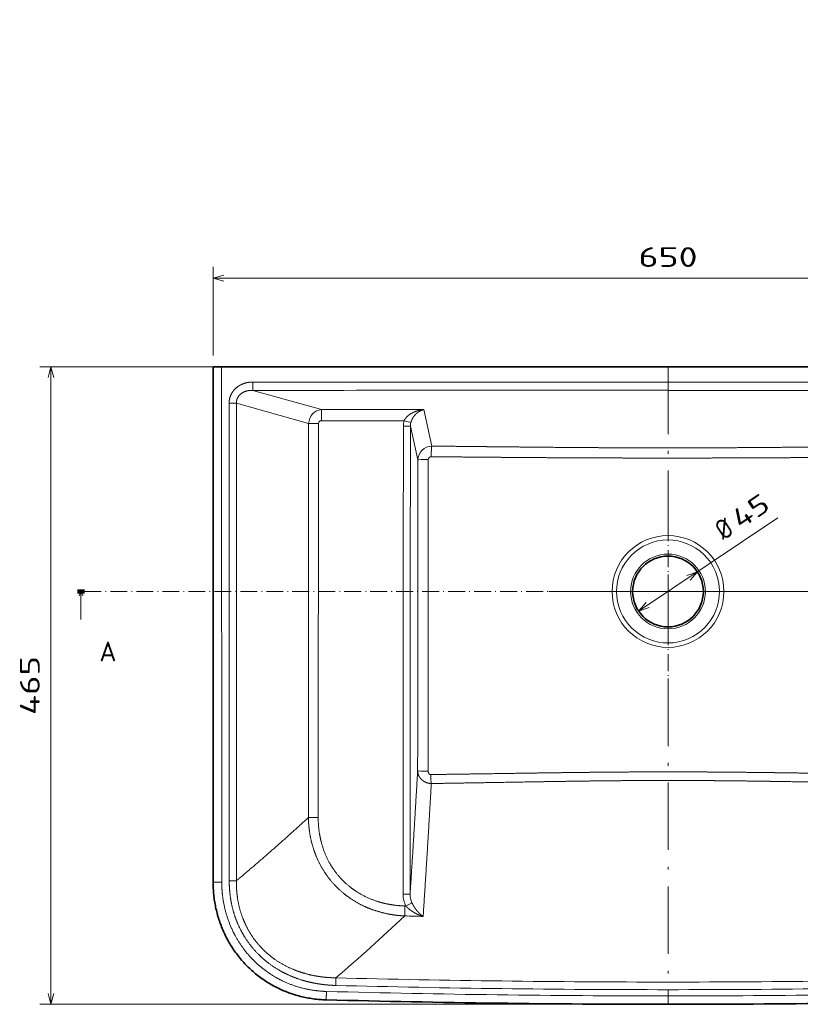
# Model space of a CAD drawing. Extents: x 13 to 589, y 24 to 403.
# Tile 1 of 6: x 13 to 152, y 42 to 217. Entities that reach past the tile are written whole.
import ezdxf
from ezdxf.enums import TextEntityAlignment as Align

# ---------------------------------------------------------------- set-up
doc = ezdxf.new("R2010")
doc.units = 0
doc.linetypes.add('DASHDOT', pattern=[18.5, 12, -3, 0.5, -3])
doc.layers.get('0').update_dxf_attribs({"lineweight": 13})
doc.styles.get("Standard").update_dxf_attribs({"font": 'isocp.shx'})
doc.dimstyles.get("Standard").update_dxf_attribs({"dimtxt": 2.5, "dimasz": 2.5, "dimexe": 1.25, "dimexo": 0.625, "dimtad": 1, "dimcen": 2.5, "dimadec": 0, "dimazin": 0, "dimtfac": 1, "dimtmove": 0, "dimatfit": 0, "dimfxl": 0, "dimarcsym": 0})

# ---------------------------------------------------------------- blocks, each defined once
blk = doc.blocks.new('*D')
at = {"color": 7, "lineweight": 13}
for p, q in [((126.19, 360.03), (36.05, 360.03)), ((38.05, 245.76), (38.05, 360.03)), ((231.03, 270.2), (231.03, 359.96)), ((240.72, 268.2), (240.72, 230.95)), ((126.19, 245.76), (36.05, 245.76)), ((73.27, 232.98), (183.12, 232.98)), ((317.4, 232.95), (240.72, 232.95)), ((47.21, 170.84), (209.18, 170.84)), ((126.19, 155.08), (16.34, 155.08)), ((18.34, 41.61), (18.34, 155.08)), ((130.19, 155.08), (231.43, 155.08)), ((229.43, 115.08), (229.43, 155.08)), ((122.96, 111.58), (147.77, 128.17)), ((151.42, 115.08), (231.43, 115.08)), ((126.19, 41.61), (16.34, 41.61))]:
    blk.add_line(p, q, dxfattribs=at)
at = {"color": 7, "lineweight": 13, "ltscale": 0.242227}
for p, q in [((238.72, 359.96), (229.03, 359.96)), ((238.72, 270.2), (229.03, 270.2))]:
    blk.add_line(p, q, dxfattribs=at)
at = {"color": 7, "lineweight": 13, "ltscale": 0.322257}
for p, q in [((73.27, 243.87), (73.27, 230.98)), ((183.12, 243.87), (183.12, 230.98))]:
    blk.add_line(p, q, dxfattribs=at)
at = {"color": 7, "lineweight": 13, "ltscale": 0.28718}
blk.add_line((317.4, 242.44), (317.4, 230.95), dxfattribs=at)
at = {"color": 7, "lineweight": 13, "ltscale": 0.394054}
for p, q in [((47.21, 157.08), (47.21, 172.84)), ((209.18, 157.08), (209.18, 172.84))]:
    blk.add_line(p, q, dxfattribs=at)
at = {"color": 7, "lineweight": 13}
for points in [[(38.57, 358.1), (38.05, 360.03), (37.53, 358.1)], [(231.55, 358.02), (231.03, 359.96), (230.51, 358.02)], [(230.51, 272.13), (231.03, 270.2), (231.55, 272.13)], [(37.53, 247.7), (38.05, 245.76), (38.57, 247.7)], [(75.2, 233.5), (73.27, 232.98), (75.2, 232.46)], [(181.19, 232.46), (183.12, 232.98), (181.19, 233.5)], [(242.65, 233.47), (240.72, 232.95), (242.65, 232.43)], [(315.47, 232.43), (317.4, 232.95), (315.47, 233.47)], [(49.14, 171.36), (47.21, 170.84), (49.14, 170.33)], [(207.25, 170.33), (209.18, 170.84), (207.25, 171.36)], [(18.86, 153.15), (18.34, 155.08), (17.83, 153.15)], [(229.95, 153.15), (229.43, 155.08), (228.91, 153.15)], [(132.11, 117.07), (133.43, 118.58), (131.53, 117.94)], [(228.91, 117.01), (229.43, 115.08), (229.95, 117.01)], [(124.28, 113.09), (122.96, 111.58), (124.85, 112.23)], [(17.83, 43.55), (18.34, 41.61), (18.86, 43.55)]]:
    blk.add_lwpolyline(points, dxfattribs=at)
for s, rotation, p, p2 in [('360', 90, (229.03, 309.83), (229.03, 320.33)), ('455', 90, (36.05, 297.64), (36.05, 308.15)), ('305', 360, (273.81, 234.95), (284.31, 234.95)), ('170', 90, (227.43, 129.83), (227.43, 140.33)), ('45', 33.7604, (141.03, 126.07), (146.66, 129.83)), ('%%c', 33.7604, (138.06, 124.08), (140.2, 125.51)), ('465', 90, (16.34, 93.09), (16.34, 103.6))]:
    blk.add_text(s, height=3.5, rotation=rotation, dxfattribs=at).set_placement(p, p2, align=Align.FIT)
for s, p, p2 in [('440', (122.94, 234.98), (133.45, 234.98)), ('650', (122.94, 172.84), (133.45, 172.84))]:
    blk.add_text(s, height=3.5, dxfattribs=at).set_placement(p, p2, align=Align.FIT)
blk = doc.blocks.new('BLOCK3')
at = {"color": 7, "lineweight": 100, "ltscale": 0.125}
blk.add_line((-420.51, -160), (-415.51, -160), dxfattribs=at)
at = {"color": 7, "lineweight": 13}
blk.add_line((-418.01, -160), (-418.01, -180), dxfattribs=at)
at = {"color": 7, "linetype": 'DASHDOT', "lineweight": 13}
blk.add_line((-415.51, -160), (429.22, -160), dxfattribs=at)
at = {"color": 7, "lineweight": 13}
blk.add_lwpolyline([(-416.77, -163), (-418.01, -160), (-419.25, -163)], dxfattribs=at)
blk.add_text('A', height=14, dxfattribs=at).set_placement((-404.88, -209.69), (-392.74, -209.69), align=Align.FIT)
blk = doc.blocks.new('BLOCK4')
at = {"color": 7, "linetype": 'DASHDOT', "lineweight": 13}
for p, q in [((0, -75.11), (0, -244.89)), ((84.89, -160), (-84.89, -160))]:
    blk.add_line(p, q, dxfattribs=at)
blk = doc.blocks.new('BLOCK5')
at = {"color": 7, "lineweight": 35, "ltscale": 0.15}
blk.add_line((-323.94, 0), (-317.94, 0), dxfattribs=at)
at = {"color": 7, "lineweight": 35}
for p in [(-317.94, 0), (317.94, 0)]:
    blk.add_line(p, (0, 0), dxfattribs=at)
at = {"color": 7, "lineweight": 13}
for p, q in [((-246.78, -30.54), (-295.61, -16.83)), ((-255.89, -40.31), (-307.29, -25.88)), ((-246.78, -30.54), (-173.89, -30.53)), ((-173.89, -30.53), (-168.09, -56.49)), ((-246.77, -38.45), (-187.91, -38.44)), ((-183.44, -42.39), (-178.08, -66.39))]:
    blk.add_line(p, q, dxfattribs=at)
at = {"color": 7, "lineweight": 13, "ltscale": 0.197617}
blk.add_line((-246.78, -30.54), (-246.77, -38.45), dxfattribs=at)
at = {"color": 7, "lineweight": 13, "ltscale": 0.174924}
for p, q in [((-255.89, -40.31), (-248.89, -40.32)), ((-256.07, -320.87), (-249.08, -320.87))]:
    blk.add_line(p, q, dxfattribs=at)
at = {"color": 7, "lineweight": 13, "ltscale": 0.12466}
blk.add_line((-187.91, -38.44), (-183.09, -39.73), dxfattribs=at)
at = {"color": 7, "lineweight": 13, "ltscale": 0.124924}
for p, q in [((-188.43, -42.39), (-183.44, -42.39)), ((-188.64, -375.35), (-183.65, -375.35))]:
    blk.add_line(p, q, dxfattribs=at)
at = {"color": 7, "lineweight": 13, "ltscale": 0.153992}
blk.add_line((-323.91, -366.92), (-317.75, -366.92), dxfattribs=at)
at = {"color": 7, "lineweight": 13, "ltscale": 0.127277}
blk.add_line((-307.34, -365.9), (-312.43, -365.91), dxfattribs=at)
at = {"color": 7, "lineweight": 13, "ltscale": 0.176776}
blk.add_line((-187.49, -390.95), (-187.28, -383.88), dxfattribs=at)
at = {"color": 7, "lineweight": 13, "ltscale": 0.017369}
blk.add_line((-187.28, -383.88), (-186.59, -383.9), dxfattribs=at)
at = {"color": 7, "lineweight": 13, "ltscale": 0.120439}
blk.add_line((-186.59, -383.9), (-182.32, -381.68), dxfattribs=at)
at = {"color": 7, "lineweight": 13}
for radius in [39.8, 26.61]:
    blk.add_circle((0, -160), radius, dxfattribs=at)
at = {"color": 7, "lineweight": 35}
blk.add_circle((0, -160), 25.18, dxfattribs=at)
at = {"color": 7, "lineweight": 13}
for centre, radius, start, end in [((-1056874.48, -735.59), 1056556.8, 0.01999224, 0.03988991), ((-3.85, 660340.29), 660351.27, 269.97468569, 270.0003344), ((-2635.42, -12.44), 2339.81, 359.89257, 0.03735), ((3.86, 660283.67), 660294.65, 269.99966478, 270.02531569), ((13.46, -3946716.49), 3946699.68, 90.0001954, 90.00448693), ((-13.51, -3948527.9), 3948511.08, 89.99551438, 89.99980395), ((-1726292.75, -657.52), 1725980.34, 0.00968043, 0.02096801), ((-311.31, 3040.6), 3066.48, 269.97723, 270.07501), ((4711259.32, -911.34), 4711566.69, 179.98923221, 179.99336719), ((891092.63, -773.28), 891348.82, 179.95288462, 179.97091864), ((891698.76, -773.72), 891947.95, 179.95288898, 179.97091075), ((-173.12, -42.4), 15.31, 164.99817, 179.96223), ((-173.02, -42.37), 10.42, 165.2961, 180.11992), ((860648.62, -752.63), 860837.34, 179.95272797, 179.97488907), ((864041.69, -754.67), 864225.42, 179.95277782, 179.97485191), ((0, -160), 36.65, 298.64789, 568.64789), ((0, -160), 36.65, 208.64789, 298.64789), ((-0.05, 6009.24), 6402.94, 268.322492, 268.440002), ((0.02, 8810.69), 9254.15, 268.534663, 269.999893), ((0.02, 8878.55), 9316.58, 268.544831, 269.999853), ((-0.02, 8878.56), 9316.58, 270.000147, 271.455169), ((-0.02, 8810.74), 9254.2, 270.000111, 271.465332), ((0.01, 8777.57), 9225.48, 268.489321, 269.99993), ((-0.01, 8777.57), 9225.47, 270.00007, 271.51068)]:
    blk.add_arc(centre, radius, start, end, dxfattribs=at)
at = {"color": 7, "lineweight": 35}
for centre, start, end in [((0.02, 8846.39), 268.499624, 269.999892), ((-0.02, 8846.39), 270.000108, 271.500376)]:
    blk.add_arc(centre, 9300.26, start, end, dxfattribs=at)
at = {"color": 7, "lineweight": 13}
for centre, major_axis, ratio, start_param, end_param in [((-246.6, -40.47), (-2.7, -9.63), 0.924106, 3.455201, 4.950448), ((-246.6, -40.47), (2.22, -0.62), 0.866681, 1.884329, 3.379606), ((-168.07, -66.43), (9.99, 0.47), 0.994019, 1.525225, 3.089767), ((-168.09, -64.39), (-0.09, -8), 0.074401, 3.296543, 4.671217), ((-170.08, -66.39), (8, 0.01), 0.041134, 1.645282, 3.106656), ((-168.67, -66.1), (0.73, -1.92), 0.977305, 2.776686, 4.341253), ((-170.28, -287.6), (8, -0.02), 0.051232, 3.176546, 4.644456), ((-168.37, -289.9), (0.12, -8), 0.068117, 4.763328, 5.728486), ((-173.6, -375.04), (-1.24, -17), 0.881964, 4.794616, 5.323761), ((-173.59, -375.03), (-0.93, -12.61), 0.793961, 4.796186, 5.324791), ((-36158.3, 135189.2), (35499.88, -135851.09), 0.082708, 0.040094, 0.045147)]:
    blk.add_ellipse(centre, major_axis=major_axis, ratio=ratio, start_param=start_param, end_param=end_param, dxfattribs=at)
at = {"color": 7, "lineweight": 35}
for points, knots in [([(-323.91, -366.92), (-323.91, -361.83), (-323.91, -351.66), (-323.91, -336.39), (-323.92, -321.13), (-323.92, -305.87), (-323.92, -290.59), (-323.92, -275.27), (-323.92, -259.97), (-323.92, -244.71), (-323.92, -229.53), (-323.92, -214.35), (-323.92, -199.15), (-323.93, -183.94), (-323.93, -168.7), (-323.93, -153.44), (-323.93, -138.16), (-323.93, -122.86), (-323.93, -107.54), (-323.93, -92.23), (-323.94, -76.92), (-323.94, -61.62), (-323.94, -46.34), (-323.94, -31.08), (-323.94, -15.63), (-323.94, -5.28), (-323.94, 0)], [0, 0, 0, 0, 15.257914, 30.527425, 45.796235, 61.055253, 76.300062, 91.627915, 107.024241, 122.206693, 137.38615, 152.569861, 167.762784, 182.971687, 198.205117, 213.466057, 228.752478, 244.058647, 259.376022, 274.695731, 290.008694, 305.307304, 320.586733, 335.846222, 351.090378, 366.919086, 366.919086, 366.919086, 366.919086]), ([(-243.5, -450.68), (-245.02, -450.64), (-248.06, -450.48), (-252.62, -449.99), (-257.16, -449.24), (-261.67, -448.25), (-266.12, -447), (-270.52, -445.49), (-274.83, -443.74), (-279.04, -441.74), (-283.13, -439.5), (-287.1, -437.02), (-290.91, -434.32), (-294.57, -431.4), (-298.05, -428.29), (-301.34, -424.98), (-304.42, -421.5), (-307.3, -417.85), (-309.97, -414.06), (-312.4, -410.14), (-314.61, -406.1), (-316.59, -401.97), (-318.33, -397.74), (-319.83, -393.45), (-321.1, -389.09), (-322.14, -384.7), (-322.93, -380.27), (-323.5, -375.83), (-323.84, -371.37), (-323.91, -368.4), (-323.91, -366.92)], [0, 0, 0, 0, 4.564302, 9.145709, 13.743622, 18.357164, 22.985165, 27.626154, 32.2782, 36.939114, 41.606654, 46.278489, 50.952129, 55.624857, 60.293755, 64.956091, 69.609534, 74.252063, 78.881933, 83.497566, 88.097615, 92.681111, 97.247495, 101.796378, 106.327607, 110.841235, 115.337566, 119.817085, 124.280502, 128.728572, 128.728572, 128.728572, 128.728572])]:
    blk.add_open_spline(points, degree=3, knots=knots, dxfattribs=at)
at = {"color": 7, "lineweight": 13}
for points, knots in [([(-295.61, -10.91), (-296.77, -10.91), (-297.94, -10.99), (-299.11, -11.16), (-301.58, -11.71), (-303.95, -12.69), (-305.18, -13.33), (-307.38, -14.81), (-309.25, -16.75), (-310.03, -17.76), (-311.15, -19.59), (-311.9, -21.61), (-312.14, -22.44), (-312.38, -23.63), (-312.49, -24.83), (-312.51, -25.18), (-312.52, -25.53), (-312.52, -25.88)], [0, 0, 0, 0, 0, 0, 9.378141, 9.378141, 9.378141, 20.06883, 20.06883, 20.06883, 29.607377, 29.607377, 29.607377, 35.937429, 35.937429, 35.937429, 38.544059, 38.544059, 38.544059, 38.544059, 38.544059, 38.544059]), ([(-295.61, -16.83), (-296.6, -16.79), (-297.59, -16.83), (-298.58, -16.95), (-300.31, -17.31), (-301.96, -17.95), (-302.65, -18.29), (-304, -19.11), (-305.16, -20.17), (-305.68, -20.77), (-306.49, -21.96), (-307, -23.3), (-307.16, -23.92), (-307.28, -24.69), (-307.3, -25.46), (-307.3, -25.6), (-307.3, -25.74), (-307.29, -25.88)], [0, 0, 0, 0, 0, 0, 10.066264, 10.066264, 10.066264, 17.871602, 17.871602, 17.871602, 25.84208, 25.84208, 25.84208, 32.210777, 32.210777, 32.210777, 33.59815, 33.59815, 33.59815, 33.59815, 33.59815, 33.59815]), ([(-187.91, -38.44), (-187.81, -38.2), (-187.7, -37.98), (-187.58, -37.77), (-187.34, -37.34), (-187.07, -36.95), (-186.93, -36.76), (-186.42, -36.11), (-185.88, -35.54), (-185.48, -35.16), (-184.82, -34.6), (-184.15, -34.11), (-183.89, -33.93), (-183.34, -33.57), (-182.79, -33.24), (-182.51, -33.08), (-181.65, -32.62), (-180.78, -32.23), (-180.21, -32), (-179.06, -31.57), (-177.9, -31.24), (-177.32, -31.09), (-176.45, -30.9), (-175.59, -30.74), (-175.29, -30.7), (-174.84, -30.63), (-174.39, -30.58), (-174.22, -30.56), (-174.05, -30.54), (-173.89, -30.53)], [0, 0, 0, 0, 0, 0, 1.888877, 1.888877, 1.888877, 3.881777, 3.881777, 3.881777, 8.901704, 8.901704, 8.901704, 12.031043, 12.031043, 12.031043, 15.399399, 15.399399, 15.399399, 22.030236, 22.030236, 22.030236, 28.589988, 28.589988, 28.589988, 31.851019, 31.851019, 31.851019, 33.725052, 33.725052, 33.725052, 33.725052, 33.725052, 33.725052]), ([(-183.09, -39.73), (-183.05, -39.54), (-182.99, -39.36), (-182.94, -39.19), (-182.8, -38.76), (-182.65, -38.36), (-182.55, -38.12), (-182.09, -37.06), (-181.57, -36.16), (-181.14, -35.53), (-180.52, -34.74), (-179.89, -34.05), (-179.7, -33.85), (-179.14, -33.3), (-178.57, -32.82), (-178.19, -32.53), (-177.43, -32), (-176.67, -31.57), (-176.29, -31.37), (-175.72, -31.11), (-175.15, -30.89), (-174.96, -30.83), (-174.63, -30.72), (-174.3, -30.63), (-174.16, -30.59), (-174.03, -30.56), (-173.89, -30.53)], [0, 0, 0, 0, 0, 0, 1.393092, 1.393092, 1.393092, 3.463375, 3.463375, 3.463375, 11.247198, 11.247198, 11.247198, 14.48968, 14.48968, 14.48968, 20.826425, 20.826425, 20.826425, 27.053741, 27.053741, 27.053741, 30.143618, 30.143618, 30.143618, 32.391716, 32.391716, 32.391716, 32.391716, 32.391716, 32.391716]), ([(0, -57.79), (-5.27, -57.79), (-10.53, -57.79), (-15.87, -57.78), (-25.18, -57.75), (-34.59, -57.71), (-38.67, -57.69), (-48.63, -57.64), (-58.72, -57.57), (-64.82, -57.53), (-77.67, -57.42), (-90.59, -57.31), (-97.49, -57.24), (-111.29, -57.11), (-125.08, -56.96), (-131.85, -56.89), (-143.24, -56.77), (-154.6, -56.64), (-159.15, -56.59), (-163.62, -56.54), (-168.09, -56.49)], [0, 0, 0, 0, 0, 0, 46.503829, 46.503829, 46.503829, 81.642047, 81.642047, 81.642047, 132.114331, 132.114331, 132.114331, 189.583433, 189.583433, 189.583433, 247.310499, 247.310499, 247.310499, 284.952995, 284.952995, 284.952995, 284.952995, 284.952995, 284.952995]), ([(168.09, -56.49), (161.24, -56.57), (154.38, -56.64), (147.74, -56.72), (134, -56.87), (120.23, -57.02), (113.34, -57.09), (103.03, -57.19), (92.74, -57.29), (89.15, -57.32), (80.03, -57.4), (70.93, -57.48), (65.24, -57.52), (52.51, -57.61), (39.94, -57.69), (33.01, -57.72), (22.25, -57.76), (11.58, -57.78), (7.72, -57.79), (3.86, -57.79), (0, -57.79)], [0, 0, 0, 0, 0, 0, 57.673827, 57.673827, 57.673827, 115.154154, 115.154154, 115.154154, 143.633191, 143.633191, 143.633191, 191.436367, 191.436367, 191.436367, 251.153882, 251.153882, 251.153882, 285.241443, 285.241443, 285.241443, 285.241443, 285.241443, 285.241443]), ([(-178.28, -287.6), (-178.26, -279.05), (-178.24, -270.47), (-178.22, -261.93), (-178.19, -244.52), (-178.15, -226.97), (-178.14, -218.2), (-178.11, -200.39), (-178.09, -182.5), (-178.08, -173.52), (-178.07, -155.58), (-178.06, -137.64), (-178.06, -128.51), (-178.06, -110.63), (-178.06, -92.84), (-178.06, -84.04), (-178.07, -75.19), (-178.08, -66.39)], [0, 0, 0, 0, 0, 0, 67.645253, 67.645253, 67.645253, 136.063875, 136.063875, 136.063875, 204.86897, 204.86897, 204.86897, 273.471926, 273.471926, 273.471926, 342.249186, 342.249186, 342.249186, 342.249186, 342.249186, 342.249186]), ([(-170.83, -288.01), (-170.82, -279.53), (-170.82, -271.01), (-170.81, -262.52), (-170.8, -245.18), (-170.79, -227.71), (-170.79, -218.95), (-170.78, -201.11), (-170.77, -183.18), (-170.77, -174.23), (-170.76, -156.2), (-170.74, -138.18), (-170.73, -129.01), (-170.72, -110.94), (-170.7, -92.96), (-170.69, -84.01), (-170.68, -75.02), (-170.68, -66.07)], [0, 0, 0, 0, 0, 0, 67.068707, 67.068707, 67.068707, 135.279605, 135.279605, 135.279605, 204.306046, 204.306046, 204.306046, 273.000173, 273.000173, 273.000173, 342.817927, 342.817927, 342.817927, 342.817927, 342.817927, 342.817927]), ([(0, -65.02), (-5.3, -65.02), (-10.61, -65.01), (-15.98, -65.01), (-25.42, -65), (-34.96, -64.98), (-39.12, -64.97), (-46.23, -64.95), (-53.4, -64.92), (-56.36, -64.91), (-65.94, -64.87), (-75.59, -64.82), (-82.28, -64.78), (-92.44, -64.71), (-102.59, -64.64), (-106.05, -64.61), (-116.4, -64.53), (-126.75, -64.45), (-133.63, -64.39), (-144.77, -64.29), (-155.87, -64.18), (-160.2, -64.14), (-164.44, -64.1), (-168.68, -64.06)], [0, 0, 0, 0, 0, 0, 46.610135, 46.610135, 46.610135, 82.390663, 82.390663, 82.390663, 107.437578, 107.437578, 107.437578, 163.257591, 163.257591, 163.257591, 192.049316, 192.049316, 192.049316, 249.568699, 249.568699, 249.568699, 285.245386, 285.245386, 285.245386, 285.245386, 285.245386, 285.245386]), ([(168.68, -64.06), (161.83, -64.12), (154.97, -64.19), (148.3, -64.25), (134.56, -64.38), (120.76, -64.5), (113.86, -64.55), (103.54, -64.63), (93.23, -64.71), (89.61, -64.73), (80.46, -64.79), (71.34, -64.84), (65.63, -64.87), (55.66, -64.91), (45.78, -64.95), (41.56, -64.96), (31.3, -64.99), (21.16, -65), (15.42, -65.01), (8.79, -65.02), (2.15, -65.02), (1.44, -65.02), (0.72, -65.02), (0, -65.02)], [0, 0, 0, 0, 0, 0, 57.661303, 57.661303, 57.661303, 115.173414, 115.173414, 115.173414, 143.628402, 143.628402, 143.628402, 191.489485, 191.489485, 191.489485, 227.63164, 227.63164, 227.63164, 279.590254, 279.590254, 279.590254, 285.899931, 285.899931, 285.899931, 285.899931, 285.899931, 285.899931]), ([(-178.28, -287.6), (-178.27, -288.43), (-178.15, -289.26), (-177.94, -290.07), (-177.31, -291.67), (-176.3, -293.08), (-175.71, -293.74), (-174.34, -294.94), (-172.74, -295.81), (-171.87, -296.16), (-170.68, -296.49), (-169.46, -296.65), (-169.16, -296.68), (-168.86, -296.7), (-168.55, -296.71)], [0, 0, 0, 0, 0, 0, 5.206646, 5.206646, 5.206646, 10.604935, 10.604935, 10.604935, 16.17914, 16.17914, 16.17914, 18.007989, 18.007989, 18.007989, 18.007989, 18.007989, 18.007989]), ([(-170.83, -288.01), (-170.83, -288.37), (-170.77, -288.73), (-170.66, -289.07), (-170.33, -289.69), (-169.81, -290.11), (-169.52, -290.25), (-169.21, -290.32), (-168.9, -290.32)], [0, 0, 0, 0, 0, 0, 5.483015, 5.483015, 5.483015, 10.907042, 10.907042, 10.907042, 10.907042, 10.907042, 10.907042]), ([(-70.42, -288.91), (-78.45, -289.01), (-86.48, -289.12), (-94.41, -289.23), (-112.36, -289.5), (-130.2, -289.77), (-139.7, -289.91), (-151.45, -290.08), (-163.16, -290.24), (-165.08, -290.27), (-166.99, -290.29), (-168.9, -290.32)], [0, 0, 0, 0, 0, 0, 64.541917, 64.541917, 64.541917, 145.105402, 145.105402, 145.105402, 160.887371, 160.887371, 160.887371, 160.887371, 160.887371, 160.887371]), ([(0, -288.42), (-5.62, -288.42), (-11.25, -288.43), (-16.87, -288.44), (-28.13, -288.5), (-39.4, -288.58), (-45.04, -288.63), (-53.5, -288.71), (-61.96, -288.81), (-64.78, -288.84), (-67.6, -288.87), (-70.42, -288.91)], [0, 0, 0, 0, 0, 0, 45.248744, 45.248744, 45.248744, 90.541604, 90.541604, 90.541604, 113.196269, 113.196269, 113.196269, 113.196269, 113.196269, 113.196269]), ([(70.42, -288.91), (66.2, -288.86), (61.97, -288.81), (57.74, -288.76), (46.44, -288.64), (35.15, -288.54), (28.16, -288.5), (18.29, -288.45), (8.43, -288.42), (5.62, -288.42), (2.81, -288.42), (0, -288.42)], [0, 0, 0, 0, 0, 0, 33.970072, 33.970072, 33.970072, 90.683435, 90.683435, 90.683435, 113.301214, 113.301214, 113.301214, 113.301214, 113.301214, 113.301214]), ([(168.9, -290.32), (161.19, -290.22), (153.46, -290.11), (145.66, -290), (130.07, -289.77), (114.38, -289.53), (106.34, -289.41), (94.43, -289.23), (82.49, -289.07), (78.47, -289.01), (74.45, -288.96), (70.42, -288.91)], [0, 0, 0, 0, 0, 0, 63.607187, 63.607187, 63.607187, 127.47219, 127.47219, 127.47219, 159.812617, 159.812617, 159.812617, 159.812617, 159.812617, 159.812617]), ([(-70.18, -295.11), (-78.19, -295.23), (-86.19, -295.35), (-94.11, -295.48), (-112.04, -295.79), (-129.87, -296.09), (-139.35, -296.25), (-151.1, -296.44), (-162.81, -296.62), (-164.72, -296.65), (-166.64, -296.68), (-168.55, -296.71)], [0, 0, 0, 0, 0, 0, 64.493707, 64.493707, 64.493707, 145.056241, 145.056241, 145.056241, 160.844663, 160.844663, 160.844663, 160.844663, 160.844663, 160.844663]), ([(0, -294.53), (-5.6, -294.53), (-11.2, -294.54), (-16.8, -294.56), (-28.01, -294.63), (-39.24, -294.72), (-44.86, -294.78), (-53.3, -294.88), (-61.74, -294.99), (-64.55, -295.03), (-67.36, -295.07), (-70.18, -295.11)], [0, 0, 0, 0, 0, 0, 45.177176, 45.177176, 45.177176, 90.40879, 90.40879, 90.40879, 113.042815, 113.042815, 113.042815, 113.042815, 113.042815, 113.042815]), ([(70.18, -295.11), (65.96, -295.05), (61.74, -294.99), (57.52, -294.93), (47.69, -294.81), (37.86, -294.71), (32.21, -294.66), (22.4, -294.59), (12.6, -294.55), (8.4, -294.54), (4.2, -294.53), (0, -294.53)], [0, 0, 0, 0, 0, 0, 33.935122, 33.935122, 33.935122, 79.108935, 79.108935, 79.108935, 112.985173, 112.985173, 112.985173, 112.985173, 112.985173, 112.985173]), ([(168.55, -296.71), (160.84, -296.59), (153.11, -296.47), (145.31, -296.35), (129.73, -296.09), (114.06, -295.82), (106.02, -295.68), (94.13, -295.48), (82.21, -295.29), (78.2, -295.23), (74.19, -295.17), (70.18, -295.11)], [0, 0, 0, 0, 0, 0, 63.597051, 63.597051, 63.597051, 127.442461, 127.442461, 127.442461, 159.752212, 159.752212, 159.752212, 159.752212, 159.752212, 159.752212]), ([(-256.07, -320.87), (-265.62, -329.69), (-275.22, -338.36), (-284.87, -346.86), (-294.63, -355.25), (-304.43, -363.47), (-304.5, -363.53), (-304.63, -363.64), (-304.77, -363.75), (-304.84, -363.81), (-305.08, -364.02), (-305.35, -364.24), (-305.55, -364.41), (-305.83, -364.64), (-306.1, -364.86), (-306.17, -364.93), (-306.32, -365.05), (-306.46, -365.17), (-306.52, -365.22), (-306.73, -365.39), (-306.93, -365.56), (-307.07, -365.68), (-307.21, -365.79), (-307.34, -365.9)], [0, 0, 0, 0, 0, 0, 167.710913, 167.710913, 167.710913, 168.877663, 168.877663, 168.877663, 170.044413, 170.044413, 170.044413, 172.906191, 172.906191, 172.906191, 174.080985, 174.080985, 174.080985, 175.279844, 175.279844, 175.279844, 177.629094, 177.629094, 177.629094, 177.629094, 177.629094, 177.629094]), ([(-256.07, -320.87), (-256.01, -324.33), (-255.77, -327.8), (-255.34, -331.28), (-254.11, -337.98), (-252.1, -344.56), (-250.94, -347.69), (-248.09, -354.18), (-244.4, -360.29), (-242.23, -363.37), (-237.3, -369.42), (-231.53, -374.67), (-228.37, -377.15), (-222.28, -381.22), (-215.76, -384.44), (-212.74, -385.72), (-206.4, -387.99), (-199.9, -389.53), (-196.54, -390.13), (-192.7, -390.62), (-188.87, -390.88), (-188.41, -390.9), (-187.95, -390.93), (-187.49, -390.95)], [0, 0, 0, 0, 0, 0, 27.98926, 27.98926, 27.98926, 54.093642, 54.093642, 54.093642, 83.165653, 83.165653, 83.165653, 114.162276, 114.162276, 114.162276, 139.902497, 139.902497, 139.902497, 167.265027, 167.265027, 167.265027, 170.997332, 170.997332, 170.997332, 170.997332, 170.997332, 170.997332]), ([(-249.08, -320.87), (-249.08, -321.61), (-249.07, -322.34), (-249.05, -323.08), (-248.85, -328.53), (-248.14, -334.02), (-247.1, -338.77), (-244.46, -346.97), (-240.37, -354.67), (-238.33, -357.86), (-233.39, -364.34), (-227.39, -369.86), (-223.92, -372.49), (-215.89, -377.48), (-207.2, -380.82), (-202.38, -382.16), (-196.44, -383.24), (-190.51, -383.73), (-189.44, -383.8), (-188.36, -383.85), (-187.28, -383.88)], [215.137895, 215.137895, 215.137895, 215.137895, 215.137895, 215.137895, 220.249888, 220.249888, 220.249888, 252.873811, 252.873811, 252.873811, 277.555232, 277.555232, 277.555232, 305.939233, 305.939233, 305.939233, 339.644351, 339.644351, 339.644351, 347.144037, 347.144037, 347.144037, 347.144037, 347.144037, 347.144037]), ([(-317.75, -366.92), (-317.75, -372.19), (-317.33, -377.48), (-316.48, -382.74), (-314.08, -392.37), (-310.19, -401.56), (-308.07, -405.68), (-303.27, -413.51), (-297.32, -420.55), (-294.12, -423.82), (-287.04, -430.01), (-279.08, -435.04), (-274.79, -437.29), (-266.07, -441.01), (-256.92, -443.33), (-252.36, -444.12), (-247.78, -444.58), (-243.2, -444.7)], [0, 0, 0, 0, 0, 0, 42.724082, 42.724082, 42.724082, 79.463075, 79.463075, 79.463075, 115.426864, 115.426864, 115.426864, 153.507844, 153.507844, 153.507844, 190.141715, 190.141715, 190.141715, 190.141715, 190.141715, 190.141715]), ([(-236.63, -440.43), (-237.27, -440.42), (-237.92, -440.39), (-238.56, -440.37), (-239.37, -440.33), (-240.19, -440.28), (-240.3, -440.27), (-240.55, -440.25), (-240.8, -440.23), (-240.86, -440.23), (-241.03, -440.22), (-241.19, -440.21), (-241.27, -440.2), (-241.68, -440.17), (-242.08, -440.14), (-242.4, -440.11), (-243.59, -440.01), (-244.78, -439.88), (-245.64, -439.78), (-246.81, -439.63), (-247.98, -439.46), (-248.29, -439.41), (-248.67, -439.35), (-249.06, -439.29), (-249.13, -439.28), (-249.29, -439.26), (-249.44, -439.23), (-249.52, -439.22), (-249.75, -439.18), (-249.97, -439.14), (-250.12, -439.12), (-250.39, -439.07), (-250.67, -439.02), (-250.8, -438.99), (-251.32, -438.9), (-251.84, -438.8), (-252.22, -438.73), (-255.16, -438.14), (-258.09, -437.41), (-260.62, -436.69), (-266.87, -434.61), (-272.94, -431.88), (-276.49, -429.99), (-283.16, -425.84), (-289.24, -420.79), (-292.03, -418.13), (-297.38, -412.24), (-301.83, -405.65), (-303.87, -402.1), (-306.72, -396.15), (-308.86, -389.98), (-309.57, -387.59), (-311.03, -381.84), (-311.93, -376.02), (-312.27, -372.64), (-312.43, -369.26), (-312.43, -365.91)], [0, 0, 0, 0, 0, 0, 5.374554, 5.374554, 5.374554, 6.806893, 6.806893, 6.806893, 7.504033, 7.504033, 7.504033, 8.171232, 8.171232, 8.171232, 10.839948, 10.839948, 10.839948, 17.891082, 17.891082, 17.891082, 20.438451, 20.438451, 20.438451, 21.075314, 21.075314, 21.075314, 21.712177, 21.712177, 21.712177, 22.985901, 22.985901, 22.985901, 24.066132, 24.066132, 24.066132, 27.3068, 27.3068, 27.3068, 48.707164, 48.707164, 48.707164, 80.698737, 80.698737, 80.698737, 110.910066, 110.910066, 110.910066, 143.058376, 143.058376, 143.058376, 163.00554, 163.00554, 163.00554, 190.703357, 190.703357, 190.703357, 190.703357, 190.703357, 190.703357]), ([(-236.57, -435.02), (-237.12, -435.01), (-237.67, -435), (-238.21, -434.99), (-238.83, -434.96), (-239.45, -434.94), (-239.56, -434.93), (-239.79, -434.92), (-240.02, -434.91), (-240.16, -434.9), (-240.39, -434.89), (-240.63, -434.88), (-240.71, -434.87), (-240.86, -434.86), (-241.02, -434.85), (-241.1, -434.85), (-241.49, -434.83), (-241.89, -434.8), (-242.2, -434.77), (-243.35, -434.69), (-244.5, -434.58), (-245.33, -434.49), (-246.46, -434.36), (-247.58, -434.2), (-247.88, -434.16), (-248.34, -434.1), (-248.79, -434.03), (-248.9, -434.01), (-249.2, -433.96), (-249.5, -433.91), (-249.65, -433.89), (-249.89, -433.85), (-250.14, -433.81), (-250.27, -433.79), (-251.12, -433.64), (-251.96, -433.48), (-252.71, -433.34), (-257.82, -432.26), (-262.88, -430.76), (-267.14, -429.15), (-274.13, -425.84), (-280.62, -421.53), (-283.17, -419.61), (-287.95, -415.5), (-292.2, -410.82), (-294.14, -408.39), (-298.2, -402.6), (-301.4, -396.33), (-302.91, -392.7), (-305.39, -385.22), (-306.78, -377.54), (-307.21, -373.64), (-307.39, -369.76), (-307.34, -365.9)], [0, 0, 0, 0, 0, 0, 4.760106, 4.760106, 4.760106, 5.36424, 5.36424, 5.36424, 6.717285, 6.717285, 6.717285, 7.39381, 7.39381, 7.39381, 8.070334, 8.070334, 8.070334, 10.776333, 10.776333, 10.776333, 17.79862, 17.79862, 17.79862, 20.36956, 20.36956, 20.36956, 21.741024, 21.741024, 21.741024, 23.026502, 23.026502, 23.026502, 23.905183, 23.905183, 23.905183, 30.372094, 30.372094, 30.372094, 68.477012, 68.477012, 68.477012, 94.765257, 94.765257, 94.765257, 120.265224, 120.265224, 120.265224, 152.73231, 152.73231, 152.73231, 185.8544, 185.8544, 185.8544, 185.8544, 185.8544, 185.8544]), ([(-186.59, -383.9), (-186.37, -384.16), (-186.14, -384.41), (-185.91, -384.66), (-185.44, -385.12), (-184.96, -385.56), (-184.72, -385.77), (-184.01, -386.37), (-183.28, -386.93), (-182.79, -387.28), (-181.57, -388.1), (-180.33, -388.82), (-179.58, -389.22), (-178.33, -389.83), (-177.08, -390.36), (-176.58, -390.56), (-175.89, -390.82), (-175.21, -391.05), (-175.03, -391.11), (-174.82, -391.18), (-174.61, -391.25), (-174.58, -391.26), (-174.53, -391.27), (-174.49, -391.29), (-174.47, -391.29), (-174.44, -391.3), (-174.41, -391.31), (-174.39, -391.31), (-174.38, -391.32), (-174.36, -391.32)], [0, 0, 0, 0, 0, 0, 3.112064, 3.112064, 3.112064, 6.172577, 6.172577, 6.172577, 12.186925, 12.186925, 12.186925, 21.064174, 21.064174, 21.064174, 26.921617, 26.921617, 26.921617, 29.021015, 29.021015, 29.021015, 29.370919, 29.370919, 29.370919, 29.545872, 29.545872, 29.545872, 29.720825, 29.720825, 29.720825, 29.720825, 29.720825, 29.720825]), ([(-182.32, -381.68), (-182.17, -381.98), (-182.03, -382.29), (-181.88, -382.58), (-181.57, -383.14), (-181.26, -383.68), (-181.11, -383.94), (-180.49, -384.93), (-179.86, -385.83), (-179.38, -386.47), (-178.42, -387.65), (-177.44, -388.7), (-176.95, -389.18), (-176.18, -389.9), (-175.4, -390.54), (-175.12, -390.77), (-174.82, -390.99), (-174.52, -391.21), (-174.5, -391.23), (-174.47, -391.25), (-174.44, -391.27), (-174.43, -391.27), (-174.41, -391.29), (-174.39, -391.3), (-174.38, -391.31), (-174.37, -391.31), (-174.36, -391.32)], [0, 0, 0, 0, 0, 0, 3.106153, 3.106153, 3.106153, 6.133275, 6.133275, 6.133275, 14.924704, 14.924704, 14.924704, 23.467696, 23.467696, 23.467696, 28.235029, 28.235029, 28.235029, 28.563035, 28.563035, 28.563035, 28.72704, 28.72704, 28.72704, 28.891044, 28.891044, 28.891044, 28.891044, 28.891044, 28.891044]), ([(-236.57, -435.02), (-236.56, -435.41), (-236.56, -435.93), (-236.56, -436.51), (-236.57, -437.62), (-236.59, -438.81), (-236.61, -439.35), (-236.62, -439.89), (-236.63, -440.43)], [0, 0, 0, 0, 0, 0, 4.480695, 4.480695, 4.480695, 8.117678, 8.117678, 8.117678, 8.117678, 8.117678, 8.117678]), ([(-243.5, -450.68), (-243.49, -450.68), (-243.48, -450.65), (-243.47, -450.6), (-243.44, -450.36), (-243.41, -449.98), (-243.39, -449.7), (-243.35, -448.85), (-243.31, -447.89), (-243.28, -447.27), (-243.25, -446.38), (-243.22, -445.47), (-243.22, -445.21), (-243.21, -444.96), (-243.2, -444.7)], [0, 0, 0, 0, 0, 0, 1.015883, 1.015883, 1.015883, 3.010866, 3.010866, 3.010866, 6.738105, 6.738105, 6.738105, 8.199176, 8.199176, 8.199176, 8.199176, 8.199176, 8.199176])]:
    blk.add_open_spline(points, degree=5, knots=knots, dxfattribs=at)
for points in [[(-183.65, -375.35), (-182.55, -358.65), (-181.46, -341.52), (-180.39, -323.96), (-179.33, -305.98), (-178.28, -287.6)], [(-174.36, -391.32), (-173.17, -373.4), (-172, -354.96), (-170.84, -336.03), (-169.69, -316.61), (-168.55, -296.71)]]:
    blk.add_open_spline(points, degree=5, dxfattribs=at)

msp = doc.modelspace()

# ---------------------------------------------------------------- linework, layer by layer
at = {"color": 7, "lineweight": 35}
msp.add_line((209.1787, 155.0809), (47.2066, 155.0809), dxfattribs=at)
at = {"color": 7, "linetype": 'DASHDOT', "lineweight": 13}
msp.add_line((128.1926, 155.0809), (128.1926, 41.6133), dxfattribs=at)

# ---------------------------------------------------------------- block references
at = {"lineweight": 0, "xscale": 0.25, "yscale": 0.25, "zscale": 0.25}
for name in ['BLOCK5', 'BLOCK4', 'BLOCK3']:
    msp.add_blockref(name, (128.1926, 155.0809), dxfattribs=at)

# ---------------------------------------------------------------- dimensions: what is measured, and where the dimension line sits
at = {"color": 0, "lineweight": 0}
for base, p1, p2, angle, text, middle, dimtype in [((18.3437, 155.0809), (128.1926, 41.6133), (128.1926, 155.0809), 89.999523, '465', (18.3437, 98.3471), 160), ((209.1787, 170.8431), (47.2066, 155.0809), (209.1787, 155.0809), 359.998092, '650', (128.1926, 170.8431), 160), ((229.4293, 155.0809), (149.4153, 115.0809), (128.1926, 155.0809), 89.999523, '170', (229.4293, 135.0809), 160), ((38.0475, 360.0289), (128.1926, 245.7645), (128.1926, 360.0289), 90, '455', (38.0475, 302.8967), 161), ((73.2659, 232.979), (183.1194, 245.8693), (73.2659, 245.8693), 180, '440', (128.1926, 232.979), 161), ((231.0284, 359.9561), (240.7175, 270.2026), (240.7175, 359.9561), 89.997615, '360', (231.0284, 315.0794), 160), ((317.4013, 232.9512), (240.7175, 270.2026), (317.4013, 244.4383), 359.998092, '305', (279.0594, 232.9512), 160)]:
    dim = msp.add_linear_dim(base=base, p1=p1, p2=p2, angle=angle, text=text, dimstyle='Standard', override={"dimlfac": 4}, dxfattribs=at)
    dim.commit()
    dim.dimension.update_dxf_attribs({"geometry": '*D', "text_midpoint": middle, "dimtype": dimtype})
dim = msp.add_diameter_dim_2p(p1=(122.9602, 111.5834), p2=(133.4251, 118.5785), text='%%c45', dimstyle='Standard', override={"dimlfac": 4}, dxfattribs=at)
dim.commit()
dim.dimension.update_dxf_attribs({"geometry": '*D', "text_midpoint": (143.4715, 125.2939), "dimtype": 163})

doc.saveas('drawing.dxf')
